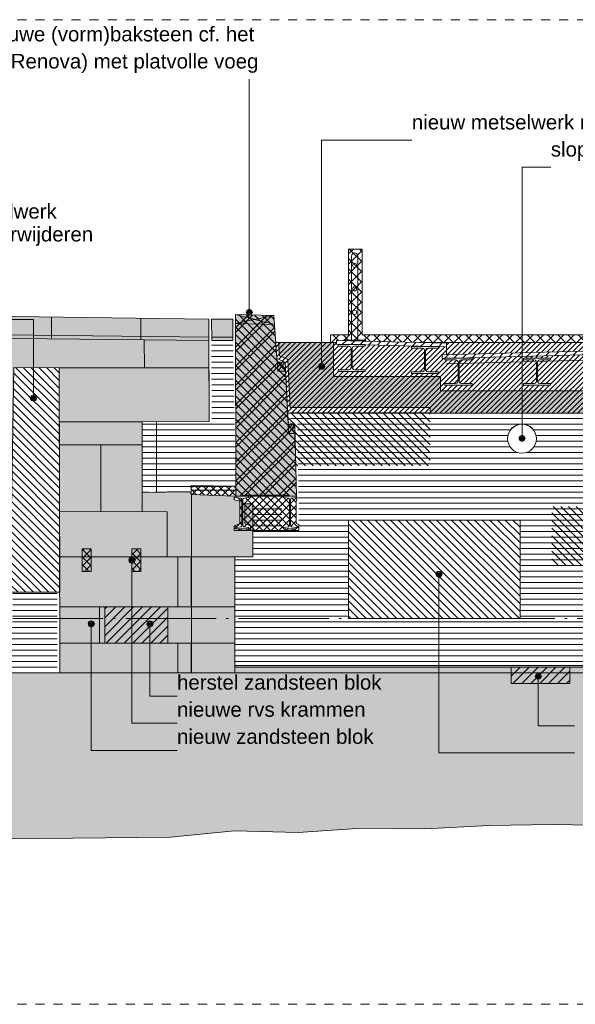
# Model space of a CAD drawing. Extents: x -251883 to 250656, y 0 to 909157.
# Tile 44 of 70: x -8424 to -2272, y 540829 to 551729. Entities that reach past the tile are written whole.
import ezdxf

# ---------------------------------------------------------------- set-up
doc = ezdxf.new("R2010")
doc.units = 0
doc.header["$MEASUREMENT"] = 0
doc.linetypes.add('DASHDOT', pattern=[1250, 1000, -112.5, 25, -112.5])
doc.linetypes.add('DASHED', pattern=[200, 100, -100])
for name, color, linetype in [('A-0019-AFDEKVLAK', 1, 'Continuous'), ('A-0070-SYMBOOL', 8, 'Continuous'), ('A-0250-PROFIEL', 1, 'Continuous')]:
    doc.layers.add(name, color=color, linetype=linetype)
pattern_1 = [(0, (0, 0), (0, 62.5), [])]
pattern_2 = [(45, (0, 0), (-49.497475, 49.497475), [])]
pattern_3 = [(45, (0, 0), (-42.426407, 42.426407), []), (135, (0, 0), (-42.426407, -42.426407), [])]
pattern_4 = [(135, (0, 0), (-42.426407, -42.426407), [])]
pattern_5 = [(135, (0, 0), (-56.568542, -56.568542), []), (45, (0, 0), (-56.568542, 56.568542), [])]
pattern_6 = [(225, (0, 0), (49.497475, -49.497475), [])]

# ---------------------------------------------------------------- blocks, each defined once
blk = doc.blocks.new('M-MAATREGELEN_467')
at = {"linetype": 'Continuous', "lineweight": 5}
h = blk.add_hatch(dxfattribs=at)
h.set_pattern_fill('@AV103', color=213, style=0, pattern_type=0)
h.set_pattern_definition(pattern_5)
h.paths.add_polyline_path([(158000, -31683), (158000, -31600), (158200, -31600), (158200, -30650), (158350, -30650), (158350, -31600), (170100, -31600), (170100, -30650), (170300, -30650), (170300, -31600), (170400, -31600), (170412, -31673)], flags=0)
for color, points in [(8, [(153426, -31629), (153426, -31589, -1.02221), (153428, -31382), (156653, -31426), (156654, -31664)]), (8, [(156684, -31664), (156683, -31426), (156918, -31426), (156918, -31664)]), (8, [(153426, -31629), (156654, -31664), (156656, -32560), (155915, -32561), (155915, -33345), (156441, -33337), (156455, -33368), (156932, -33386), (156932, -33425), (156997, -33441), (156997, -33691), (156932, -33713), (156932, -33766), (157115, -33766), (157115, -33714), (157050, -33691), (157050, -33470), (157140, -33470), (157140, -34058), (156940, -34058), (156940, -35340), (155003, -35340), (154996, -31964), (154493, -31960), (154437, -35340), (153438, -35340)]), (254, [(166840, -32466), (159102, -32466), (159102, -32404), (157551, -32404), (157528, -31871), (157436, -31831), (157423, -31682), (158032, -31687), (158032, -32060), (159217, -32060), (159217, -32220), (166840, -32220)]), (254, [(155001, -35014), (155001, -34611), (155500, -34611), (155500, -35014)]), (8, [(156940, -35261), (162421, -35261), (162711, -35261), (162711, -35340), (162591, -35340), (156940, -35340)]), (111, [(135732, -37882), (135732, -35340), (190212, -35340), (190212, -37521), (187671, -37521), (185410, -37600), (183324, -37730), (181018, -37730), (180312, -37700), (179607, -37680), (178901, -37650), (177490, -37600), (176408, -37480), (175703, -37410), (174997, -37370), (174292, -37330), (173586, -37270), (172880, -37210), (168976, -37010), (168271, -37010), (167565, -37000), (166859, -37000), (165778, -37000), (165073, -37000), (164367, -37000), (163661, -37030), (162956, -37030), (162250, -37030), (161544, -37040), (160463, -37020), (159758, -37030), (159052, -37070), (158346, -37060), (157641, -37110), (156935, -37090), (156229, -37160), (155148, -37170), (154443, -37180), (153361, -37200), (152280, -37220), (151199, -37230), (150118, -37250), (149412, -37270), (148707, -37290), (148001, -37310), (146920, -37310), (146214, -37370), (145509, -37390), (144803, -37410), (143722, -37370), (143016, -37480), (142311, -37500), (140524, -37480), (139818, -37590), (139113, -37610), (137701, -37730), (136996, -37820), (136290, -37850)])]:
    blk.add_hatch(color=color, dxfattribs=at).paths.add_polyline_path(points, flags=0)
h = blk.add_hatch(dxfattribs=at)
h.set_pattern_fill('@AVMWH2', color=251, style=0, pattern_type=0)
h.set_pattern_definition(pattern_1)
h.paths.add_polyline_path([(155915, -33345), (156952, -33275), (156918, -31664), (156681, -31664), (156686, -32590), (155915, -32561)], flags=0)
h = blk.add_hatch(dxfattribs=at)
h.set_pattern_fill('@AVMWH2', color=251, style=0, pattern_type=0)
h.set_pattern_definition(pattern_1)
h.paths.add_polyline_path([(154468, -35340), (154973, -35340), (154966, -31994), (154523, -31990)], flags=0)
h = blk.add_hatch(dxfattribs=at)
h.set_pattern_fill('@AVMWH2', color=251, style=0, pattern_type=0)
h.set_pattern_definition(pattern_1)
h.paths.add_polyline_path([(156940, -35340), (156940, -34058), (157140, -34058), (157140, -33470), (157459, -33470), (157459, -33766), (157652, -33766), (157634, -32565), (157559, -32546), (157551, -32404), (159102, -32404), (159102, -32466), (162591, -32466), (162591, -32715), (162421, -32715), (162421, -33215), (162581, -33215), (162581, -33590), (162421, -33590), (162421, -34155), (162421, -34653), (162421, -35278), (162591, -35278), (162591, -35340)], flags=0)
h = blk.add_hatch(dxfattribs=at)
h.set_pattern_fill('@AV103', color=213, style=0, pattern_type=0)
h.set_pattern_definition(pattern_5)
h.paths.add_polyline_path([(159961, -32764, 1), (160279, -32728, 1)], flags=0)
h = blk.add_hatch(dxfattribs=at)
h.set_pattern_fill('@AV058', color=30, style=0, pattern_type=0)
h.set_pattern_definition(pattern_4)
h.paths.add_polyline_path([(160450, -34150), (160450, -33500), (161750, -33500), (161750, -34150)], flags=0)
h = blk.add_hatch(dxfattribs=at)
h.set_pattern_fill('@AV065', color=51, style=0, pattern_type=0)
h.set_pattern_definition(pattern_3)
h.paths.add_polyline_path([(155250, -33970), (155350, -33970), (155350, -34220), (155250, -34220)], flags=0)
h = blk.add_hatch(dxfattribs=at)
h.set_pattern_fill('@AV065', color=51, style=0, pattern_type=0)
h.set_pattern_definition(pattern_3)
h.paths.add_polyline_path([(155800, -33970), (155900, -33970), (155900, -34220), (155800, -34220)], flags=0)
h = blk.add_hatch(dxfattribs=at)
h.set_pattern_fill('@AV093', color=154, style=0, pattern_type=0)
h.set_pattern_definition(pattern_2)
h.paths.add_polyline_path([(155500, -34611), (156200, -34611), (156200, -35014), (155500, -35014)], flags=0)
h = blk.add_hatch(dxfattribs=at)
h.set_pattern_fill('@AV093', color=154, style=0, pattern_type=0)
h.set_pattern_definition(pattern_2)
h.paths.add_polyline_path([(160000, -35460), (160000, -35280), (160650, -35280), (160650, -35460)], flags=0)
at = {"color": 7, "linetype": 'DASHED', "lineweight": 0}
blk.add_lwpolyline([(135732, -39011), (135732, -28111), (190232, -28111), (190232, -39011)], close=True, dxfattribs=at)
at = {"color": 8, "linetype": 'Continuous', "lineweight": 5}
for points in [[(158000, -31683), (158000, -31600), (158200, -31600), (158200, -30650), (158350, -30650), (158350, -31600), (170100, -31600), (170100, -30650), (170300, -30650), (170300, -31600), (170400, -31600), (170412, -31673)], [(156684, -31664), (156683, -31426), (156918, -31426), (156918, -31664)], [(158389, -31657), (158144, -31657), (158144, -31667), (158389, -31667)], [(155001, -35014), (155001, -34611), (155500, -34611), (155500, -35014)], [(156940, -35261), (162421, -35261), (162711, -35261), (162711, -35340), (162591, -35340), (156940, -35340)]]:
    blk.add_lwpolyline(points, close=True, dxfattribs=at)
blk.add_lwpolyline([(153426, -31629), (153426, -31589, -1.02221), (153428, -31382), (156653, -31426), (156654, -31664)], format="xyb", close=True, dxfattribs=at)
for points in [[(156653, -31426), (153428, -31382)], [(154911, -31638), (154911, -31402)], [(155901, -31656), (155901, -31416)], [(156656, -32560), (156653, -31426)], [(156654, -31624), (153426, -31589)], [(154493, -31960), (154996, -31964), (155003, -35340), (156940, -35340), (156940, -34058), (157140, -34058), (157140, -33470), (157050, -33470), (157050, -33691), (157115, -33714), (157115, -33766), (156932, -33766), (156932, -33713), (156997, -33691), (156997, -33441), (156932, -33425), (156932, -33386), (156455, -33368), (156441, -33337), (155915, -33345), (155915, -32561), (156656, -32560), (156654, -31664), (153426, -31629)], [(153426, -31629), (156654, -31664)], [(155938, -31965), (155937, -31656)], [(158032, -31687), (158032, -32060), (159217, -32060), (159217, -32220), (166840, -32220)], [(163058, -31822), (159284, -31920)], [(156656, -32560), (155915, -32561), (155915, -33345), (156189, -33337), (156441, -33337)], [(156071, -32566), (156071, -33334)], [(155456, -32816), (155456, -33555)], [(155915, -33345), (155915, -33555)], [(156455, -33268), (156455, -33368)], [(156461, -33368), (156461, -35340)], [(156192, -34058), (156192, -33558)], [(156310, -34611), (156310, -34058)], [(156457, -34611), (156457, -34058)], [(156468, -34058), (156940, -34058)], [(155001, -34611), (156468, -34611)], [(155440, -35014), (155440, -34611)], [(156200, -35014), (156200, -34611)], [(156468, -34611), (156940, -34611)], [(155001, -35014), (156468, -35014)], [(156310, -35014), (156310, -35340)], [(156457, -35014), (156457, -35340)], [(156468, -35014), (156940, -35014)], [(156940, -35261), (162421, -35261)]]:
    blk.add_lwpolyline(points, dxfattribs=at)
at = {"color": 254, "linetype": 'Continuous', "lineweight": 5}
blk.add_lwpolyline([(166840, -32220), (159217, -32220), (159217, -32060), (158032, -32060), (158032, -31687), (157423, -31682), (157436, -31831), (157528, -31871), (157551, -32404), (159102, -32404), (159102, -32466), (166840, -32466)], close=True, dxfattribs=at)
at = {"color": 11, "linetype": 'Continuous', "lineweight": 9}
blk.add_lwpolyline([(156455, -33268), (156455, -33368)], dxfattribs=at)
at = {"color": 2, "linetype": 'Continuous', "lineweight": 5}
for points in [[(155250, -33970), (155350, -33970), (155350, -34220), (155250, -34220)], [(155800, -33970), (155900, -33970), (155900, -34220), (155800, -34220)]]:
    blk.add_lwpolyline(points, close=True, dxfattribs=at)
at = {"color": 154, "linetype": 'Continuous', "lineweight": 5}
for points in [[(155500, -34611), (156200, -34611), (156200, -35014), (155500, -35014)], [(160000, -35460), (160000, -35280), (160650, -35280), (160650, -35460)]]:
    blk.add_lwpolyline(points, close=True, dxfattribs=at)
at = {"color": 111, "linetype": 'Continuous', "lineweight": 5}
for points in [[(154443, -37180), (155148, -37170), (156229, -37160), (156935, -37090), (157641, -37110), (158346, -37060), (159052, -37070), (159758, -37030), (160463, -37020), (161544, -37040), (162250, -37030), (162956, -37030), (163661, -37030), (164367, -37000), (165073, -37000), (165778, -37000), (166859, -37000), (167565, -37000), (168271, -37010), (168976, -37010), (172880, -37210)], [(190212, -35340), (135732, -35340)]]:
    blk.add_lwpolyline(points, dxfattribs=at)
at = {"color": 251, "linetype": 'Continuous', "lineweight": 5}
blk.add_lwpolyline([(135732, -35340), (190212, -35340)], dxfattribs=at)
at = {"color": 11, "linetype": 'Continuous', "lineweight": 13}
blk.add_lwpolyline([(172880, -37210), (168976, -37010), (168271, -37010), (167565, -37000), (166859, -37000), (165778, -37000), (165073, -37000), (164367, -37000), (163661, -37030), (162956, -37030), (162250, -37030), (161544, -37040), (160463, -37020), (159758, -37030), (159052, -37070), (158346, -37060), (157641, -37110), (156935, -37090), (156229, -37160), (155148, -37170), (154443, -37180)], dxfattribs=at)
at = {"color": 8, "linetype": 'Continuous', "lineweight": 5}
blk.add_circle((160120, -32746), 160, dxfattribs=at)
at = {"layer": 'A-0070-SYMBOOL', "color": 8, "linetype": 'Continuous', "lineweight": 5}
for points in [[(157935, -31950), (157925, -31975), (157900, -31985), (157875, -31975), (157865, -31950), (157875, -31925), (157900, -31915), (157925, -31925)], [(157925, -31950), (157918, -31968), (157900, -31975), (157882, -31968), (157875, -31950), (157882, -31932), (157900, -31925), (157918, -31932)], [(157915, -31950), (157911, -31961), (157900, -31965), (157889, -31961), (157885, -31950), (157889, -31939), (157900, -31935), (157911, -31939)], [(157905, -31950), (157904, -31954), (157900, -31955), (157896, -31954), (157895, -31950), (157896, -31946), (157900, -31945), (157904, -31946)], [(155835, -34095), (155825, -34120), (155800, -34130), (155775, -34120), (155765, -34095), (155775, -34070), (155800, -34060), (155825, -34070)], [(155825, -34095), (155818, -34113), (155800, -34120), (155782, -34113), (155775, -34095), (155782, -34077), (155800, -34070), (155818, -34077)], [(155815, -34095), (155811, -34106), (155800, -34110), (155789, -34106), (155785, -34095), (155789, -34084), (155800, -34080), (155811, -34084)], [(155805, -34095), (155804, -34099), (155800, -34100), (155796, -34099), (155795, -34095), (155796, -34091), (155800, -34090), (155804, -34091)], [(155385, -34800), (155375, -34825), (155350, -34835), (155325, -34825), (155315, -34800), (155325, -34775), (155350, -34765), (155375, -34775)], [(156035, -34800), (156025, -34825), (156000, -34835), (155975, -34825), (155965, -34800), (155975, -34775), (156000, -34765), (156025, -34775)], [(155375, -34800), (155368, -34818), (155350, -34825), (155332, -34818), (155325, -34800), (155332, -34782), (155350, -34775), (155368, -34782)], [(155365, -34800), (155361, -34811), (155350, -34815), (155339, -34811), (155335, -34800), (155339, -34789), (155350, -34785), (155361, -34789)], [(155355, -34800), (155354, -34804), (155350, -34805), (155346, -34804), (155345, -34800), (155346, -34796), (155350, -34795), (155354, -34796)], [(156025, -34800), (156018, -34818), (156000, -34825), (155982, -34818), (155975, -34800), (155982, -34782), (156000, -34775), (156018, -34782)], [(156015, -34800), (156011, -34811), (156000, -34815), (155989, -34811), (155985, -34800), (155989, -34789), (156000, -34785), (156011, -34789)], [(156005, -34800), (156004, -34804), (156000, -34805), (155996, -34804), (155995, -34800), (155996, -34796), (156000, -34795), (156004, -34796)], [(160335, -35380), (160325, -35405), (160300, -35415), (160275, -35405), (160265, -35380), (160275, -35355), (160300, -35345), (160325, -35355)], [(160325, -35380), (160318, -35398), (160300, -35405), (160282, -35398), (160275, -35380), (160282, -35362), (160300, -35355), (160318, -35362)], [(160315, -35380), (160311, -35391), (160300, -35395), (160289, -35391), (160285, -35380), (160289, -35369), (160300, -35365), (160311, -35369)], [(160305, -35380), (160304, -35384), (160300, -35385), (160296, -35384), (160295, -35380), (160296, -35376), (160300, -35375), (160304, -35376)]]:
    blk.add_lwpolyline(points, close=True, dxfattribs=at)
for points in [[(155800, -34095), (155800, -35900), (156300, -35900)], [(155350, -34800), (155350, -36200), (156300, -36200)], [(156000, -34800), (156000, -35600), (156300, -35600)], [(160300, -35380), (160300, -35928), (160700, -35928)]]:
    blk.add_lwpolyline(points, dxfattribs=at)
at = {"layer": 'A-0070-SYMBOOL', "color": 7, "linetype": 'Continuous', "char_height": 162, "attachment_point": 7, "line_spacing_factor": 0.933333}
for s, insert in [('{\\fArial|b0|i0|c12|p0;dwarswand opnieuw opmetselen met nieuwe (vorm)baksteen cf. het }', (150338, -28400)), ('{\\fArial|b0|i0|c12|p0;aanwezige werk(formaatindicatie Renova) met platvolle voeg}', (151101, -28700)), ('{\\fArial|b0|i0|c12|p0;nieuw metselwerk met rollaag}', (158900, -29375)), ('{\\fArial|b0|i0|c12|p0;slopen leidingen en aanvullen metselwerk zonder in te boeten}', (160439, -29675)), ('{\\fArial|b0|i0|c12|p0;herstellen metselwerk}', (152780, -30315)), ('{\\fArial|b0|i0|c12|p0;en begroeiing verwijderen }', (152780, -30615)), ('{\\fArial|b0|i0|c12|p0;herstel zandsteen blok}', (156300, -35530)), ('{\\fArial|b0|i0|c12|p0;nieuwe rvs krammen}', (156300, -35830)), ('{\\fArial|b0|i0|c12|p0;nieuw zandsteen blok}', (156300, -36130))]:
    blk.add_mtext(s, dxfattribs=dict(at, insert=insert))
at = {"linetype": 'Continuous'}
for points in [[(156948, -31376), (157372, -31385), (157406, -31861), (157498, -31901), (157529, -32572), (157604, -32591), (157622, -33386), (156952, -33386)], [(155001, -34450), (154452, -34450), (154493, -31960), (154996, -31964)], [(158200, -33650), (160100, -33650), (160100, -34740), (158200, -34740)]]:
    blk.add_wipeout(points, dxfattribs=at)
for points in [[(158266, -30808), (158275, -30810), (158282, -30815), (158287, -30822), (158289, -30830), (158287, -30839), (158282, -30846), (158275, -30851), (158266, -30853), (158258, -30851), (158251, -30846), (158246, -30839), (158244, -30830), (158246, -30822), (158251, -30815), (158258, -30810), (158266, -30808), (158266, -30808), (158258, -30810), (158251, -30815), (158246, -30822), (158244, -30830), (158246, -30839), (158251, -30846), (158258, -30851), (158266, -30853), (158275, -30851), (158282, -30846), (158287, -30839), (158289, -30830), (158287, -30822), (158282, -30815), (158275, -30810)], [(158266, -31068), (158275, -31070), (158282, -31075), (158287, -31082), (158289, -31090), (158287, -31099), (158282, -31106), (158275, -31111), (158266, -31113), (158258, -31111), (158251, -31106), (158246, -31099), (158244, -31090), (158246, -31082), (158251, -31075), (158258, -31070), (158266, -31068), (158266, -31068), (158258, -31070), (158251, -31075), (158246, -31082), (158244, -31090), (158246, -31099), (158251, -31106), (158258, -31111), (158266, -31113), (158275, -31111), (158282, -31106), (158287, -31099), (158289, -31090), (158287, -31082), (158282, -31075), (158275, -31070)], [(158266, -31328), (158275, -31330), (158282, -31335), (158287, -31342), (158289, -31350), (158287, -31359), (158282, -31366), (158275, -31371), (158266, -31373), (158258, -31371), (158251, -31366), (158246, -31359), (158244, -31350), (158246, -31342), (158251, -31335), (158258, -31330), (158266, -31328), (158266, -31328), (158258, -31330), (158251, -31335), (158246, -31342), (158244, -31350), (158246, -31359), (158251, -31366), (158258, -31371), (158266, -31373), (158275, -31371), (158282, -31366), (158287, -31359), (158289, -31350), (158287, -31342), (158282, -31335), (158275, -31330)]]:
    blk.add_wipeout(points, dxfattribs=at).dxf.layer = 'A-0250-PROFIEL'
at = {"linetype": 'Continuous', "lineweight": 5}
h = blk.add_hatch(dxfattribs=at)
h.set_pattern_fill('@AV060m', color=1, style=0, pattern_type=0)
h.set_pattern_definition(pattern_4)
h.paths.add_polyline_path([(156948, -31376), (157372, -31385), (157406, -31861), (157498, -31901), (157529, -32572), (157604, -32591), (157622, -33386), (156952, -33386)], flags=0)
blk.add_hatch(color=253, dxfattribs=at).paths.add_polyline_path([(157372, -31385), (157409, -31901), (157498, -31901), (157529, -32591), (157604, -32591), (157622, -33386), (157540, -33386), (157540, -33376), (157040, -33376), (157040, -33386), (156952, -33386), (156948, -31376)], flags=0)
h = blk.add_hatch(dxfattribs=at)
h.set_pattern_fill('^MB0B100', color=8, style=0, pattern_type=0)
h.set_pattern_definition([(45, (0, 0), (-106.06602, 106.06602), []), (45, (0, 50), (-106.06602, 106.06602), [])])
h.paths.add_polyline_path([(157372, -31385), (157409, -31901), (157498, -31901), (157529, -32591), (157604, -32591), (157622, -33386), (157540, -33386), (157540, -33376), (157040, -33376), (157040, -33386), (156952, -33386), (156948, -31376)], flags=0)
h = blk.add_hatch(dxfattribs=at)
h.set_pattern_fill('@AV106', color=231, style=0, pattern_type=0)
h.set_pattern_definition([(45, (0, 0), (-28.284271, 28.284271), [])])
h.paths.add_polyline_path([(157524, -32466), (166840, -32466), (166840, -32715), (167600, -32715), (167600, -32466), (171065, -32466), (171065, -32287), (170850, -32287), (170853, -31917), (170412, -31917), (170412, -31673), (167177, -31683), (162177, -31683), (157393, -31683), (157406, -31861), (157498, -31901)], flags=0)
h = blk.add_hatch(dxfattribs=at)
h.set_pattern_fill('@AV060m', color=1, style=0, pattern_type=0)
h.set_pattern_definition(pattern_4)
h.paths.add_polyline_path([(155001, -34450), (154452, -34450), (154493, -31960), (154996, -31964)], flags=0)
h = blk.add_hatch(dxfattribs=at)
h.set_pattern_fill('@AV058', color=30, style=0, pattern_type=0)
h.set_pattern_definition(pattern_4)
h.paths.add_polyline_path([(157615, -33050), (159102, -33050), (159102, -32466), (157524, -32466), (157529, -32572), (157604, -32591)], flags=0)
h = blk.add_hatch(dxfattribs=at)
h.set_pattern_fill('@AV065', color=51, style=0, pattern_type=0)
h.set_pattern_definition(pattern_3)
h.paths.add_polyline_path([(156455, -33268), (156455, -33368), (156932, -33386), (156932, -33425), (156997, -33441), (156997, -33691), (156932, -33713), (156932, -33766), (157650, -33766), (157650, -33700), (157621, -33690), (157621, -33450), (157629, -33400), (157622, -33386), (156952, -33386), (156952, -33275)], flags=0)
h = blk.add_hatch(dxfattribs=at)
h.set_pattern_fill('@AV060m', color=1, style=0, pattern_type=0)
h.set_pattern_definition(pattern_4)
h.paths.add_polyline_path([(158200, -33650), (160100, -33650), (160100, -34740), (158200, -34740)], flags=0)
at = {"color": 8, "linetype": 'Continuous', "lineweight": 5}
blk.add_lwpolyline([(158302, -31657), (158302, -30728, 1), (158232, -30728), (158232, -31657)], format="xyb", dxfattribs=at)
at = {"color": 1, "linetype": 'Continuous', "lineweight": 5}
for points in [[(156948, -31376), (157372, -31385), (157406, -31861), (157498, -31901), (157529, -32572), (157604, -32591), (157622, -33386), (156952, -33386)], [(155001, -34450), (154452, -34450), (154493, -31960), (154996, -31964)], [(158200, -33650), (160100, -33650), (160100, -34740), (158200, -34740)]]:
    blk.add_lwpolyline(points, close=True, dxfattribs=at)
at = {"color": 8, "linetype": 'Continuous', "lineweight": 5}
for points in [[(156948, -31376), (157372, -31385)], [(156948, -31376), (156952, -33275)], [(157379, -31485), (156948, -31376)], [(156948, -31476), (157372, -31385)], [(157406, -31861), (157372, -31385)], [(156683, -31426), (156918, -31426)], [(156948, -31476), (157379, -31485)], [(156684, -31624), (156918, -31624)], [(156684, -31664), (156918, -31664)], [(158032, -31687), (157401, -31682)], [(157498, -31901), (157406, -31861)], [(157409, -31901), (157416, -32001), (157498, -31901)], [(157409, -31901), (157503, -32001)], [(157529, -32572), (157498, -31901)], [(154493, -31960), (154996, -31964), (155003, -35340)], [(154996, -31964), (156653, -31965)], [(157416, -32001), (157503, -32001)], [(166840, -32466), (159102, -32466), (159102, -32404), (157551, -32404)], [(154997, -32561), (155915, -32561)], [(157604, -32591), (157529, -32572)], [(157529, -32591), (157534, -32691), (157604, -32591)], [(157529, -32591), (157604, -32691)], [(157604, -32591), (157604, -32834)], [(157534, -32691), (157604, -32691)], [(154998, -32816), (155915, -32816)], [(156961, -33318), (156455, -33318)], [(154998, -33555), (156192, -33558)], [(154998, -34058), (156468, -34058)]]:
    blk.add_lwpolyline(points, dxfattribs=at)
at = {"color": 251, "linetype": 'Continuous', "lineweight": 5}
blk.add_lwpolyline([(156948, -31376), (156952, -33386), (157040, -33386), (157040, -33376), (157540, -33376), (157540, -33386), (157622, -33386), (157604, -32591), (157529, -32591), (157498, -31901), (157409, -31901), (157372, -31385)], close=True, dxfattribs=at)
at = {"color": 8, "linetype": 'Continuous', "lineweight": 5}
blk.add_lwpolyline([(157524, -32466), (166840, -32466), (166840, -32715), (167600, -32715), (167600, -32466), (171065, -32466), (171065, -32287), (170850, -32287), (170853, -31917), (170412, -31917), (170412, -31673), (167177, -31683), (167177, -31683), (162177, -31683), (162177, -31683), (157393, -31683), (157406, -31861), (157498, -31901)], close=True, dxfattribs=at)
at = {"color": 11, "linetype": 'Continuous', "lineweight": 9}
for points in [[(157406, -31861), (157498, -31901)], [(157529, -32572), (157604, -32591)], [(156961, -33318), (156455, -33318)]]:
    blk.add_lwpolyline(points, dxfattribs=at)
at = {"color": 2, "linetype": 'Continuous', "lineweight": 5}
blk.add_lwpolyline([(156455, -33268), (156455, -33368), (156932, -33386), (156932, -33425), (156997, -33441), (156997, -33691), (156932, -33713), (156932, -33766), (157650, -33766), (157650, -33700), (157621, -33690), (157621, -33450), (157629, -33400), (157622, -33386), (156952, -33386), (156952, -33275)], close=True, dxfattribs=at)
at = {"color": 8, "linetype": 'DASHDOT', "lineweight": 5}
blk.add_lwpolyline([(135732, -34740), (190212, -34740)], dxfattribs=at)
at = {"layer": 'A-0070-SYMBOOL', "color": 8, "linetype": 'Continuous', "lineweight": 5}
for points in [[(157100, -31350), (157100, -29325), (157100, -28770)], [(154710, -32300), (154710, -31430), (151340, -31430)], [(159200, -34250), (159200, -36228), (160700, -36228)]]:
    blk.add_lwpolyline(points, dxfattribs=at)
for points in [[(157065, -31350), (157075, -31375), (157100, -31385), (157125, -31375), (157135, -31350), (157125, -31325), (157100, -31315), (157075, -31325)], [(157075, -31350), (157082, -31368), (157100, -31375), (157118, -31368), (157125, -31350), (157118, -31332), (157100, -31325), (157082, -31332)], [(157085, -31350), (157089, -31361), (157100, -31365), (157111, -31361), (157115, -31350), (157111, -31339), (157100, -31335), (157089, -31339)], [(157095, -31350), (157096, -31354), (157100, -31355), (157104, -31354), (157105, -31350), (157104, -31346), (157100, -31345), (157096, -31346)], [(154675, -32300), (154685, -32325), (154710, -32335), (154735, -32325), (154745, -32300), (154735, -32275), (154710, -32265), (154685, -32275)], [(154685, -32300), (154692, -32318), (154710, -32325), (154728, -32318), (154735, -32300), (154728, -32282), (154710, -32275), (154692, -32282)], [(154695, -32300), (154699, -32311), (154710, -32315), (154721, -32311), (154725, -32300), (154721, -32289), (154710, -32285), (154699, -32289)], [(154705, -32300), (154706, -32304), (154710, -32305), (154714, -32304), (154715, -32300), (154714, -32296), (154710, -32295), (154706, -32296)], [(159165, -34250), (159175, -34275), (159200, -34285), (159225, -34275), (159235, -34250), (159225, -34225), (159200, -34215), (159175, -34225)], [(159175, -34250), (159182, -34268), (159200, -34275), (159218, -34268), (159225, -34250), (159218, -34232), (159200, -34225), (159182, -34232)], [(159185, -34250), (159189, -34261), (159200, -34265), (159211, -34261), (159215, -34250), (159211, -34239), (159200, -34235), (159189, -34239)], [(159195, -34250), (159196, -34254), (159200, -34255), (159204, -34254), (159205, -34250), (159204, -34246), (159200, -34245), (159196, -34246)]]:
    blk.add_lwpolyline(points, close=True, dxfattribs=at)
at = {"layer": 'A-0250-PROFIEL', "color": 251, "linetype": 'Continuous', "lineweight": 5}
for points in [[(158266, -30808, 1), (158266, -30853, 1), (158266, -30808), (158266, -30808, 1), (158266, -30853, 1), (158266, -30808)], [(158266, -30808, 1), (158266, -30853, 1), (158266, -30808), (158266, -30808, 1), (158266, -30853, 1), (158266, -30808)], [(158266, -31068, 1), (158266, -31113, 1), (158266, -31068), (158266, -31068, 1), (158266, -31113, 1), (158266, -31068)], [(158266, -31068, 1), (158266, -31113, 1), (158266, -31068), (158266, -31068, 1), (158266, -31113, 1), (158266, -31068)], [(158266, -31328, 1), (158266, -31373, 1), (158266, -31328), (158266, -31328, 1), (158266, -31373, 1), (158266, -31328)], [(158266, -31328, 1), (158266, -31373, 1), (158266, -31328), (158266, -31328, 1), (158266, -31373, 1), (158266, -31328)]]:
    blk.add_lwpolyline(points, format="xyb", close=True, dxfattribs=at)
for points in [[(158266, -30808), (158266, -30808), (158266, -30808), (158266, -30808)], [(158266, -30808), (158266, -30808), (158266, -30808), (158266, -30808)], [(158266, -31068), (158266, -31068), (158266, -31068), (158266, -31068)], [(158266, -31068), (158266, -31068), (158266, -31068), (158266, -31068)], [(158266, -31328), (158266, -31328), (158266, -31328), (158266, -31328)], [(158266, -31328), (158266, -31328), (158266, -31328), (158266, -31328)]]:
    blk.add_lwpolyline(points, close=True, dxfattribs=at)
at = {"linetype": 'Continuous'}
blk.add_wipeout([(159237, -31862), (159237, -31822), (163058, -31722), (163058, -31762)], dxfattribs=at)
for points, layer in [([(160120, -32910), (160097, -32908), (160074, -32903), (160052, -32895), (160032, -32883), (160013, -32869), (159997, -32852), (159983, -32833), (159973, -32813), (159965, -32790), (159961, -32768), (159960, -32744), (159963, -32721), (159969, -32698), (159978, -32677), (159990, -32657), (160005, -32639), (160022, -32623), (160042, -32610), (160063, -32601), (160085, -32594), (160108, -32590), (160132, -32590), (160155, -32594), (160177, -32601), (160198, -32610), (160218, -32623), (160235, -32639), (160250, -32657), (160262, -32677), (160271, -32698), (160277, -32721), (160280, -32744), (160279, -32768), (160275, -32790), (160267, -32813), (160257, -32833), (160243, -32852), (160227, -32869), (160208, -32883), (160188, -32895), (160166, -32903), (160143, -32908)], 'A-0019-AFDEKVLAK'), ([(156952, -33386), (157095, -33386), (157095, -33394), (157094, -33398), (157092, -33400), (157088, -33402), (157041, -33408), (157036, -33411), (157032, -33415), (157030, -33421), (157030, -33711), (157032, -33717), (157036, -33722), (157041, -33724), (157088, -33731), (157092, -33732), (157094, -33735), (157095, -33739), (157095, -33746), (156952, -33746), (156952, -33739), (156953, -33735), (156956, -33732), (156959, -33731), (157006, -33724), (157012, -33722), (157016, -33717), (157017, -33711), (157017, -33421), (157016, -33415), (157012, -33411), (157006, -33408), (156959, -33402), (156956, -33400), (156953, -33398), (156952, -33394)], 'A-0250-PROFIEL'), ([(157479, -33386), (157622, -33386), (157622, -33394), (157622, -33398), (157619, -33400), (157616, -33402), (157569, -33408), (157563, -33411), (157559, -33415), (157557, -33421), (157557, -33711), (157559, -33717), (157563, -33722), (157569, -33724), (157616, -33731), (157619, -33732), (157622, -33735), (157622, -33739), (157622, -33746), (157479, -33746), (157479, -33739), (157480, -33735), (157483, -33732), (157486, -33731), (157533, -33724), (157539, -33722), (157543, -33717), (157544, -33711), (157544, -33421), (157543, -33415), (157539, -33411), (157533, -33408), (157486, -33402), (157483, -33400), (157480, -33398), (157479, -33394)], 'A-0250-PROFIEL')]:
    blk.add_wipeout(points, dxfattribs=at).dxf.layer = layer
at = {"color": 8, "linetype": 'Continuous', "lineweight": 5}
blk.add_lwpolyline([(157140, -33470), (157140, -34058), (156940, -34058), (156940, -35340)], dxfattribs=at)
at = {"color": 11, "linetype": 'Continuous', "lineweight": 9}
blk.add_circle((160120, -32750), 160, dxfattribs=at)
at = {"layer": 'A-0070-SYMBOOL', "color": 8, "linetype": 'Continuous', "lineweight": 5}
for points in [[(160155, -32746), (160144, -32771), (160120, -32781), (160095, -32771), (160085, -32746), (160095, -32722), (160120, -32711), (160144, -32722)], [(160145, -32746), (160137, -32764), (160120, -32771), (160102, -32764), (160095, -32746), (160102, -32729), (160120, -32721), (160137, -32729)], [(160135, -32746), (160130, -32757), (160120, -32761), (160109, -32757), (160105, -32746), (160109, -32736), (160120, -32731), (160130, -32736)], [(160125, -32746), (160123, -32750), (160120, -32751), (160116, -32750), (160115, -32746), (160116, -32743), (160120, -32741), (160123, -32743)]]:
    blk.add_lwpolyline(points, close=True, dxfattribs=at)
at = {"layer": 'A-0250-PROFIEL', "color": 251, "linetype": 'Continuous', "lineweight": 5}
for points in [[(156952, -33386), (157095, -33386), (157095, -33394), (157094, -33398), (157092, -33400), (157088, -33402), (157041, -33408), (157036, -33411), (157032, -33415), (157030, -33421), (157030, -33711), (157032, -33717), (157036, -33722), (157041, -33724), (157088, -33731), (157092, -33732), (157094, -33735), (157095, -33739), (157095, -33746), (156952, -33746), (156952, -33739), (156953, -33735), (156956, -33732), (156959, -33731), (157006, -33724), (157012, -33722), (157016, -33717), (157017, -33711), (157017, -33421), (157016, -33415), (157012, -33411), (157006, -33408), (156959, -33402), (156956, -33400), (156953, -33398), (156952, -33394)], [(157479, -33386), (157622, -33386), (157622, -33394), (157622, -33398), (157619, -33400), (157616, -33402), (157569, -33408), (157563, -33411), (157559, -33415), (157557, -33421), (157557, -33711), (157559, -33717), (157563, -33722), (157569, -33724), (157616, -33731), (157619, -33732), (157622, -33735), (157622, -33739), (157622, -33746), (157479, -33746), (157479, -33739), (157480, -33735), (157483, -33732), (157486, -33731), (157533, -33724), (157539, -33722), (157543, -33717), (157544, -33711), (157544, -33421), (157543, -33415), (157539, -33411), (157533, -33408), (157486, -33402), (157483, -33400), (157480, -33398), (157479, -33394)]]:
    blk.add_lwpolyline(points, close=True, dxfattribs=at)
at = {"linetype": 'Continuous'}
blk.add_wipeout([(159237, -31862), (159237, -31822), (163058, -31722), (163058, -31762)], dxfattribs=at)
at = {"linetype": 'Continuous', "lineweight": 5}
h = blk.add_hatch(dxfattribs=at)
h.set_pattern_fill('^HT0-001', color=8, style=0, pattern_type=0)
h.set_pattern_definition(pattern_6)
h.paths.add_polyline_path([(159237, -31862), (159237, -31822), (163058, -31722), (163058, -31762)], flags=0)
at = {"linetype": 'Continuous'}
blk.add_wipeout([(157040, -33376), (157540, -33376), (157540, -33386), (157040, -33386)], dxfattribs=at).dxf.layer = 'A-0250-PROFIEL'
at = {"layer": 'A-0250-PROFIEL', "color": 251, "linetype": 'Continuous', "lineweight": 5}
blk.add_lwpolyline([(157040, -33376), (157540, -33376), (157540, -33386), (157040, -33386)], close=True, dxfattribs=at)
at = {"linetype": 'Continuous'}
blk.add_wipeout([(159237, -31862), (159237, -31822), (163058, -31722), (163058, -31762)], dxfattribs=at)
at = {"linetype": 'Continuous', "lineweight": 5}
h = blk.add_hatch(dxfattribs=at)
h.set_pattern_fill('^HT0-001', color=8, style=0, pattern_type=0)
h.set_pattern_definition(pattern_6)
h.paths.add_polyline_path([(159237, -31862), (159237, -31822), (163058, -31722), (163058, -31762)], flags=0)
at = {"color": 8, "linetype": 'Continuous', "lineweight": 5}
blk.add_lwpolyline([(159237, -31862), (159237, -31822), (163058, -31722), (163058, -31762)], close=True, dxfattribs=at)
at = {"linetype": 'Continuous'}
blk.add_wipeout([(159284, -31733), (158064, -31702), (158064, -31662), (159284, -31693)], dxfattribs=at)
blk.add_wipeout([(160137, -31858), (160437, -31858), (160437, -31877), (160319, -31877), (160306, -31881), (160296, -31890), (160292, -31904), (160292, -32112), (160296, -32125), (160306, -32135), (160319, -32139), (160437, -32139), (160437, -32158), (160137, -32158), (160137, -32139), (160254, -32139), (160268, -32135), (160278, -32125), (160281, -32112), (160281, -31904), (160278, -31890), (160268, -31881), (160254, -31877), (160137, -31877)], dxfattribs=at).dxf.layer = 'A-0250-PROFIEL'
at = {"layer": 'A-0070-SYMBOOL', "color": 8, "linetype": 'Continuous', "lineweight": 5}
blk.add_lwpolyline([(160120, -32746), (160120, -29745), (160439, -29745)], dxfattribs=at)
at = {"layer": 'A-0250-PROFIEL', "color": 251, "linetype": 'Continuous', "lineweight": 5}
blk.add_lwpolyline([(160137, -31858), (160437, -31858), (160437, -31877), (160319, -31877), (160306, -31881), (160296, -31890), (160292, -31904), (160292, -32112), (160296, -32125), (160306, -32135), (160319, -32139), (160437, -32139), (160437, -32158), (160137, -32158), (160137, -32139), (160254, -32139), (160268, -32135), (160278, -32125), (160281, -32112), (160281, -31904), (160278, -31890), (160268, -31881), (160254, -31877), (160137, -31877)], close=True, dxfattribs=at)
at = {"linetype": 'Continuous'}
blk.add_wipeout([(159284, -31733), (158064, -31702), (158064, -31662), (159284, -31693)], dxfattribs=at)
at = {"linetype": 'Continuous', "lineweight": 5}
h = blk.add_hatch(dxfattribs=at)
h.set_pattern_fill('^HT0-001', color=8, style=0, pattern_type=0)
h.set_pattern_definition(pattern_6)
h.paths.add_polyline_path([(159284, -31733), (158064, -31702), (158064, -31662), (159284, -31693)], flags=0)
at = {"linetype": 'Continuous'}
blk.add_wipeout([(159284, -31733), (158064, -31702), (158064, -31662), (159284, -31693)], dxfattribs=at)
at = {"linetype": 'Continuous', "lineweight": 5}
h = blk.add_hatch(dxfattribs=at)
h.set_pattern_fill('^HT0-001', color=8, style=0, pattern_type=0)
h.set_pattern_definition(pattern_6)
h.paths.add_polyline_path([(159284, -31733), (158064, -31702), (158064, -31662), (159284, -31693)], flags=0)
at = {"color": 8, "linetype": 'Continuous', "lineweight": 5}
blk.add_lwpolyline([(159284, -31733), (158064, -31702), (158064, -31662), (159284, -31693)], close=True, dxfattribs=at)
blk.add_lwpolyline([(159284, -31733), (159284, -31821)], dxfattribs=at)
at = {"linetype": 'Continuous'}
for points in [[(158084, -31706), (158384, -31706), (158384, -31725), (158266, -31725), (158253, -31728), (158243, -31738), (158239, -31752), (158239, -31960), (158243, -31973), (158253, -31983), (158266, -31987), (158384, -31987), (158384, -32006), (158084, -32006), (158084, -31987), (158201, -31987), (158215, -31983), (158225, -31973), (158228, -31960), (158228, -31752), (158225, -31738), (158215, -31728), (158201, -31725), (158084, -31725)], [(158897, -31728), (159197, -31728), (159197, -31747), (159080, -31747), (159066, -31750), (159056, -31760), (159053, -31774), (159053, -31982), (159056, -31995), (159066, -32005), (159080, -32009), (159197, -32009), (159197, -32028), (158897, -32028), (158897, -32009), (159015, -32009), (159028, -32005), (159038, -31995), (159042, -31982), (159042, -31774), (159038, -31760), (159028, -31750), (159015, -31747), (158897, -31747)], [(159267, -31858), (159567, -31858), (159567, -31877), (159450, -31877), (159436, -31881), (159426, -31890), (159423, -31904), (159423, -32112), (159426, -32125), (159436, -32135), (159450, -32139), (159567, -32139), (159567, -32158), (159267, -32158), (159267, -32139), (159385, -32139), (159398, -32135), (159408, -32125), (159412, -32112), (159412, -31904), (159408, -31890), (159398, -31881), (159385, -31877), (159267, -31877)]]:
    blk.add_wipeout(points, dxfattribs=at).dxf.layer = 'A-0250-PROFIEL'
at = {"layer": 'A-0070-SYMBOOL', "color": 8, "linetype": 'Continuous', "lineweight": 5}
blk.add_lwpolyline([(157900, -31950), (157900, -29445), (158900, -29445)], dxfattribs=at)
at = {"layer": 'A-0250-PROFIEL', "color": 251, "linetype": 'Continuous', "lineweight": 5}
for points in [[(158084, -31706), (158384, -31706), (158384, -31725), (158266, -31725), (158253, -31728), (158243, -31738), (158239, -31752), (158239, -31960), (158243, -31973), (158253, -31983), (158266, -31987), (158384, -31987), (158384, -32006), (158084, -32006), (158084, -31987), (158201, -31987), (158215, -31983), (158225, -31973), (158228, -31960), (158228, -31752), (158225, -31738), (158215, -31728), (158201, -31725), (158084, -31725)], [(158897, -31728), (159197, -31728), (159197, -31747), (159080, -31747), (159066, -31750), (159056, -31760), (159053, -31774), (159053, -31982), (159056, -31995), (159066, -32005), (159080, -32009), (159197, -32009), (159197, -32028), (158897, -32028), (158897, -32009), (159015, -32009), (159028, -32005), (159038, -31995), (159042, -31982), (159042, -31774), (159038, -31760), (159028, -31750), (159015, -31747), (158897, -31747)], [(159267, -31858), (159567, -31858), (159567, -31877), (159450, -31877), (159436, -31881), (159426, -31890), (159423, -31904), (159423, -32112), (159426, -32125), (159436, -32135), (159450, -32139), (159567, -32139), (159567, -32158), (159267, -32158), (159267, -32139), (159385, -32139), (159398, -32135), (159408, -32125), (159412, -32112), (159412, -31904), (159408, -31890), (159398, -31881), (159385, -31877), (159267, -31877)]]:
    blk.add_lwpolyline(points, close=True, dxfattribs=at)

msp = doc.modelspace()

# ---------------------------------------------------------------- block references
msp.add_blockref('M-MAATREGELEN_467', (-162982, 579840))

doc.saveas('drawing.dxf')
